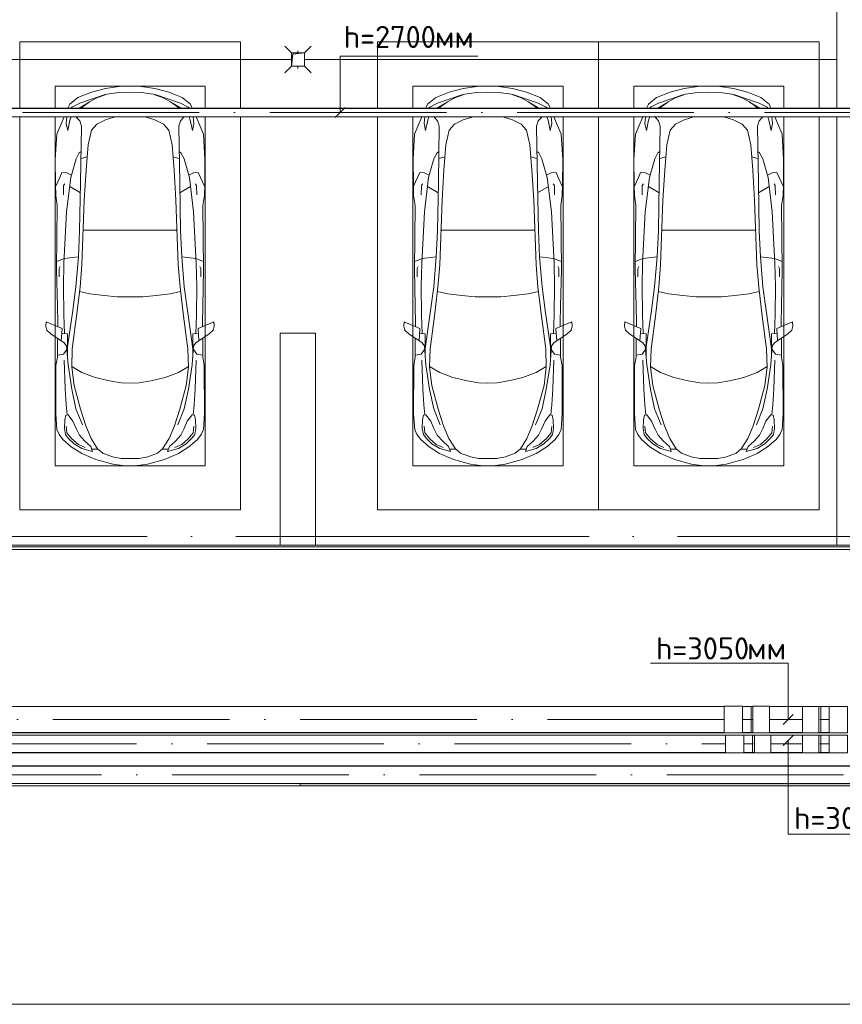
# Model space of a CAD drawing. Header units: millimetres. Extents: x -32229 to 192519, y -13689 to 125138.
# Tile 197 of 256: x 54935 to 64246, y 70150 to 81301. Entities that reach past the tile are written whole.
import ezdxf

# ---------------------------------------------------------------- set-up
doc = ezdxf.new("R2010")
doc.units = ezdxf.units.MM
doc.linetypes.add('ADSK_Линия сетки', pattern=[5000, 4000, -500, 0, -500])
doc.linetypes.add('ADSK_Осевая', pattern=[2800, 2000, -400, 0, -400])
doc.layers.add('A-DETL-____-OTLN', color=7, linetype='Continuous', lineweight=9, true_color=0x00a600)
for name, color, linetype, lineweight in [('A-DETL-GENF-OTLN', 7, 'Continuous', 18), ('A-FLOR-____-OTLN', 7, 'Continuous', 18), ('A-GENM-____-OTLN', 7, 'Continuous', 18), ('C-PRKG-____-OTLN', 7, 'Continuous', 18), ('E-CABL-TRAY-CNTR', 7, 'ADSK_Осевая', 18), ('E-CABL-TRAY-OTLN', 7, 'Continuous', 18), ('G-____-____-TEXT', 7, 'Continuous', 9), ('M-EQPM-____-OTLN', 7, 'Continuous', 18), ('P-SANR-FIXT-OTLN', 7, 'Continuous', 18), ('S-COLS-____-MCUT', 7, 'Continuous', 40), ('S-GRID-____-OTLN', 7, 'Continuous', 9)]:
    doc.layers.add(name, color=color, linetype=linetype, lineweight=lineweight)
doc.styles.add('ISOCPEUR', font='isocpeur.ttf', dxfattribs={"height": 250})

# ---------------------------------------------------------------- blocks, each defined once
blk = doc.blocks.new('АР_Машиноместо - 5300x2500_С-V119--01 ЭЛ')
at = {"layer": 'A-DETL-GENF-OTLN', "color": 253, "lineweight": 13, "true_color": 0xaaaaaa}
for p, q in [((1053, -518), (862, -572)), ((1165, -503), (1053, -518)), ((1250, -500), (1165, -503)), ((1250, -500), (1335, -503)), ((1335, -503), (1447, -518)), ((1447, -518), (1638, -572)), ((702, -640), (584, -715)), ((862, -572), (702, -640)), ((825, -661), (704, -696)), ((805, -716), (825, -661)), ((941, -642), (882, -692)), ((1051, -599), (941, -642)), ((1149, -583), (1051, -599)), ((1250, -582), (1149, -583)), ((1250, -582), (1351, -583)), ((1351, -583), (1449, -599)), ((1449, -599), (1559, -642)), ((1559, -642), (1618, -692)), ((1638, -572), (1798, -640)), ((1695, -716), (1675, -661)), ((1675, -661), (1796, -696)), ((1798, -640), (1916, -715)), ((584, -715), (489, -796)), ((616, -746), (550, -812)), ((704, -696), (616, -746)), ((677, -844), (738, -778)), ((738, -778), (805, -716)), ((882, -692), (809, -809)), ((888, -686), (815, -687)), ((1612, -686), (1685, -687)), ((1618, -692), (1691, -809)), ((1762, -778), (1695, -716)), ((1823, -844), (1762, -778)), ((1796, -696), (1884, -746)), ((1884, -746), (1950, -812)), ((1916, -715), (2011, -796)), ((446, -853), (421, -911)), ((489, -796), (446, -853)), ((519, -852), (506, -920)), ((550, -812), (519, -852)), ((639, -920), (677, -844)), ((809, -809), (749, -950)), ((1691, -809), (1751, -950)), ((1861, -920), (1823, -844)), ((1950, -812), (1981, -852)), ((1981, -852), (1994, -920)), ((2011, -796), (2054, -853)), ((2054, -853), (2079, -911)), ((421, -911), (409, -1087)), ((506, -920), (510, -1019)), ((603, -1005), (639, -920)), ((749, -950), (687, -1141)), ((1751, -950), (1813, -1141)), ((1897, -1005), (1861, -920)), ((1994, -920), (1990, -1019)), ((2079, -911), (2091, -1087)), ((409, -1087), (411, -1634)), ((510, -1019), (522, -1074)), ((522, -1074), (549, -1076)), ((549, -1076), (603, -1005)), ((1951, -1076), (1897, -1005)), ((1978, -1074), (1951, -1076)), ((1990, -1019), (1978, -1074)), ((2091, -1087), (2089, -1634)), ((687, -1141), (615, -1410)), ((1813, -1141), (1885, -1410)), ((615, -1410), (589, -1616)), ((1017, -1460), (1147, -1439)), ((1147, -1439), (1250, -1434)), ((1353, -1439), (1250, -1434)), ((1483, -1460), (1353, -1439)), ((1885, -1410), (1911, -1616)), ((590, -1624), (704, -1557)), ((704, -1557), (853, -1499)), ((853, -1499), (1017, -1460)), ((1647, -1499), (1483, -1460)), ((1796, -1557), (1647, -1499)), ((1910, -1624), (1796, -1557)), ((411, -1634), (427, -1731)), ((547, -1643), (531, -1858)), ((589, -1616), (596, -1825)), ((1911, -1616), (1904, -1825)), ((1953, -1643), (1969, -1858)), ((2089, -1634), (2073, -1731)), ((427, -1731), (427, -1943)), ((495, -1765), (427, -1753)), ((534, -1817), (495, -1765)), ((541, -1994), (540, -1733)), ((1959, -1994), (1960, -1733)), ((1966, -1817), (2005, -1765)), ((2005, -1765), (2073, -1753)), ((2073, -1731), (2073, -1943)), ((501, -1894), (358, -1990)), ((531, -1858), (501, -1894)), ((597, -2231), (535, -1798)), ((596, -1825), (645, -2192)), ((1904, -1825), (1855, -2192)), ((1903, -2231), (1965, -1798)), ((1969, -1858), (1999, -1894)), ((1999, -1894), (2142, -1990)), ((358, -1990), (309, -2036)), ((480, -2053), (471, -1914)), ((541, -1994), (476, -1998)), ((506, -1996), (500, -2210)), ((1959, -1994), (2024, -1998)), ((1994, -1996), (2000, -2210)), ((2020, -2053), (2029, -1914)), ((2142, -1990), (2191, -2036)), ((309, -2036), (297, -2080)), ((297, -2080), (301, -2131)), ((301, -2131), (480, -2053)), ((432, -2120), (431, -2074)), ((2199, -2131), (2020, -2053)), ((2068, -2120), (2069, -2074)), ((2191, -2036), (2203, -2080)), ((2203, -2080), (2199, -2131)), ((428, -2308), (432, -2120)), ((500, -2210), (496, -2532)), ((645, -2192), (684, -2522)), ((1855, -2192), (1816, -2522)), ((2000, -2210), (2004, -2532)), ((2072, -2308), (2068, -2120)), ((418, -2723), (428, -2308)), ((637, -2526), (597, -2231)), ((1863, -2526), (1903, -2231)), ((2082, -2723), (2072, -2308)), ((496, -2532), (501, -2790)), ((637, -2526), (666, -2867)), ((684, -2522), (705, -2775)), ((1816, -2522), (1795, -2775)), ((1863, -2526), (1834, -2867)), ((2004, -2532), (1999, -2790)), ((448, -2639), (448, -2734)), ((2052, -2639), (2052, -2734)), ((426, -3447), (418, -2723)), ((448, -2734), (460, -2756)), ((705, -2775), (731, -3508)), ((1795, -2775), (1769, -3508)), ((2052, -2734), (2040, -2756)), ((2074, -3447), (2082, -2723)), ((505, -2847), (421, -2813)), ((501, -2790), (531, -3375)), ((666, -2867), (505, -2847)), ((666, -2865), (679, -3159)), ((1834, -2865), (1821, -3159)), ((1834, -2867), (1995, -2847)), ((1999, -2790), (1969, -3375)), ((1995, -2847), (2079, -2813)), ((679, -3159), (689, -3706)), ((1821, -3159), (1811, -3706)), ((409, -3560), (426, -3447)), ((531, -3375), (579, -3763)), ((1969, -3375), (1921, -3763)), ((2091, -3560), (2074, -3447)), ((406, -3688), (409, -3560)), ((495, -3566), (497, -3672)), ((731, -3508), (752, -3846)), ((1769, -3508), (1748, -3846)), ((2005, -3566), (2003, -3672)), ((2094, -3688), (2091, -3560)), ((408, -3667), (453, -3766)), ((497, -3672), (510, -3691)), ((687, -3589), (566, -3664)), ((1813, -3589), (1934, -3664)), ((2003, -3672), (1990, -3691)), ((2092, -3667), (2047, -3766)), ((403, -3968), (406, -3688)), ((453, -3766), (478, -3819)), ((533, -3818), (586, -3790)), ((579, -3763), (639, -3975)), ((689, -3706), (700, -4345)), ((1811, -3706), (1800, -4345)), ((1921, -3763), (1861, -3975)), ((1967, -3818), (1914, -3790)), ((2047, -3766), (2022, -3819)), ((2097, -3968), (2094, -3688)), ((478, -3819), (533, -3818)), ((752, -3846), (774, -4133)), ((1748, -3846), (1726, -4133)), ((2022, -3819), (1967, -3818)), ((420, -4254), (403, -3968)), ((639, -3975), (675, -4045)), ((1861, -3975), (1825, -4045)), ((2080, -4254), (2097, -3968)), ((675, -4045), (695, -4058)), ((1825, -4045), (1805, -4058)), ((774, -4133), (812, -4299)), ((1726, -4133), (1688, -4299)), ((502, -4450), (420, -4254)), ((544, -4295), (528, -4375)), ((569, -4413), (544, -4295)), ((700, -4345), (680, -4406)), ((812, -4299), (873, -4370)), ((1688, -4299), (1627, -4370)), ((1800, -4345), (1820, -4406)), ((1931, -4413), (1956, -4295)), ((1956, -4295), (1972, -4375)), ((1998, -4450), (2080, -4254)), ((528, -4375), (535, -4450)), ((583, -4450), (569, -4413)), ((645, -4445), (639, -4450)), ((680, -4406), (645, -4445)), ((873, -4370), (970, -4419)), ((970, -4419), (1070, -4447)), ((1070, -4447), (1113, -4450)), ((1430, -4447), (1387, -4450)), ((1530, -4419), (1430, -4447)), ((1627, -4370), (1530, -4419)), ((1820, -4406), (1855, -4445)), ((1855, -4445), (1861, -4450)), ((1917, -4450), (1931, -4413)), ((1972, -4375), (1965, -4450)), ((566, -4595), (546, -4550)), ((581, -4550), (591, -4560)), ((591, -4560), (681, -4606)), ((788, -4618), (673, -4550)), ((717, -4569), (700, -4550)), ((791, -4620), (717, -4569)), ((1709, -4620), (1783, -4569)), ((1712, -4618), (1827, -4550)), ((1783, -4569), (1800, -4550)), ((1909, -4560), (1819, -4606)), ((1919, -4550), (1909, -4560)), ((1934, -4595), (1954, -4550)), ((659, -4670), (566, -4595)), ((813, -4729), (659, -4670)), ((681, -4606), (967, -4704)), ((874, -4665), (791, -4620)), ((988, -4707), (874, -4665)), ((1512, -4707), (1626, -4665)), ((1819, -4606), (1533, -4704)), ((1626, -4665), (1709, -4620)), ((1687, -4729), (1841, -4670)), ((1841, -4670), (1934, -4595)), ((970, -4772), (813, -4729)), ((1126, -4794), (970, -4772)), ((1122, -4726), (988, -4707)), ((1250, -4732), (1122, -4726)), ((1250, -4800), (1126, -4794)), ((1250, -4732), (1378, -4726)), ((1250, -4800), (1374, -4794)), ((1374, -4794), (1530, -4772)), ((1378, -4726), (1512, -4707)), ((1530, -4772), (1687, -4729))]:
    blk.add_line(p, q, dxfattribs=at)
at = {"layer": 'A-DETL-GENF-OTLN', "color": 254, "lineweight": 13, "true_color": 0xd4d4d4}
for p, q in [((665, -740), (592, -805)), ((743, -708), (665, -740)), ((1757, -708), (1835, -740)), ((1835, -740), (1908, -805)), ((535, -874), (528, -949)), ((592, -805), (535, -874)), ((1908, -805), (1965, -874)), ((1965, -874), (1972, -949)), ((710, -963), (637, -1146)), ((1790, -963), (1863, -1146)), ((537, -1076), (525, -1189)), ((1963, -1076), (1975, -1189)), ((525, -1189), (514, -1369)), ((637, -1146), (590, -1368)), ((1863, -1146), (1910, -1368)), ((1975, -1189), (1986, -1369)), ((514, -1369), (502, -1696)), ((590, -1368), (547, -1643)), ((1910, -1368), (1953, -1643)), ((1986, -1369), (1998, -1696)), ((678, -2473), (795, -2446)), ((795, -2446), (956, -2427)), ((956, -2427), (1105, -2414)), ((1105, -2414), (1250, -2413)), ((1395, -2414), (1250, -2413)), ((1544, -2427), (1395, -2414)), ((1705, -2446), (1544, -2427)), ((1822, -2473), (1705, -2446)), ((715, -3168), (1250, -3167)), ((1785, -3168), (1250, -3167)), ((695, -3980), (765, -3997)), ((1805, -3980), (1735, -3997))]:
    blk.add_line(p, q, dxfattribs=at)
at = {"layer": 'C-PRKG-____-OTLN', "color": 253, "lineweight": 13, "true_color": 0xaaaaaa}
for p, q in [((2500, 0), (0, 0)), ((0, 0), (0, -4450)), ((2500, 0), (2500, -4450)), ((400, -500), (400, -4450)), ((400, -500), (2100, -500)), ((2100, -500), (2100, -4450)), ((0, -4550), (0, -5300)), ((400, -4550), (400, -4800)), ((2100, -4550), (2100, -4800)), ((2500, -4550), (2500, -5300)), ((400, -4800), (2100, -4800)), ((2500, -5300), (0, -5300))]:
    blk.add_line(p, q, dxfattribs=at)
blk = doc.blocks.new('АР_Машиноместо - 5300x2500_С-V116--01 ЭЛ')
at = {"layer": 'A-DETL-GENF-OTLN', "color": 253, "lineweight": 13, "true_color": 0xaaaaaa}
for p, q in [((1250, 4800), (1126, 4794)), ((1250, 4800), (1374, 4794)), ((813, 4729), (659, 4670)), ((681, 4606), (967, 4704)), ((970, 4772), (813, 4729)), ((988, 4707), (874, 4665)), ((1126, 4794), (970, 4772)), ((1122, 4726), (988, 4707)), ((1250, 4732), (1122, 4726)), ((1250, 4732), (1378, 4726)), ((1374, 4794), (1530, 4772)), ((1378, 4726), (1512, 4707)), ((1512, 4707), (1626, 4665)), ((1530, 4772), (1687, 4729)), ((1819, 4606), (1533, 4704)), ((1687, 4729), (1841, 4670)), ((566, 4595), (546, 4550)), ((659, 4670), (566, 4595)), ((591, 4560), (681, 4606)), ((788, 4618), (673, 4550)), ((791, 4620), (717, 4569)), ((874, 4665), (791, 4620)), ((1626, 4665), (1709, 4620)), ((1709, 4620), (1783, 4569)), ((1712, 4618), (1827, 4550)), ((1909, 4560), (1819, 4606)), ((1841, 4670), (1934, 4595)), ((1934, 4595), (1954, 4550)), ((581, 4550), (591, 4560)), ((717, 4569), (700, 4550)), ((1783, 4569), (1800, 4550)), ((1919, 4550), (1909, 4560)), ((502, 4450), (420, 4254)), ((528, 4375), (535, 4450)), ((544, 4295), (528, 4375)), ((569, 4413), (544, 4295)), ((583, 4450), (569, 4413)), ((645, 4445), (639, 4450)), ((680, 4406), (645, 4445)), ((700, 4345), (680, 4406)), ((812, 4299), (873, 4370)), ((873, 4370), (970, 4419)), ((970, 4419), (1070, 4447)), ((1070, 4447), (1113, 4450)), ((1430, 4447), (1387, 4450)), ((1530, 4419), (1430, 4447)), ((1627, 4370), (1530, 4419)), ((1688, 4299), (1627, 4370)), ((1800, 4345), (1820, 4406)), ((1820, 4406), (1855, 4445)), ((1855, 4445), (1861, 4450)), ((1917, 4450), (1931, 4413)), ((1931, 4413), (1956, 4295)), ((1956, 4295), (1972, 4375)), ((1972, 4375), (1965, 4450)), ((1998, 4450), (2080, 4254)), ((420, 4254), (403, 3968)), ((689, 3706), (700, 4345)), ((774, 4133), (812, 4299)), ((1726, 4133), (1688, 4299)), ((1811, 3706), (1800, 4345)), ((2080, 4254), (2097, 3968)), ((752, 3846), (774, 4133)), ((1748, 3846), (1726, 4133)), ((639, 3975), (675, 4045)), ((675, 4045), (695, 4058)), ((1825, 4045), (1805, 4058)), ((1861, 3975), (1825, 4045)), ((403, 3968), (406, 3688)), ((579, 3763), (639, 3975)), ((1921, 3763), (1861, 3975)), ((2097, 3968), (2094, 3688)), ((453, 3766), (478, 3819)), ((478, 3819), (533, 3818)), ((533, 3818), (586, 3790)), ((731, 3508), (752, 3846)), ((1769, 3508), (1748, 3846)), ((1967, 3818), (1914, 3790)), ((2022, 3819), (1967, 3818)), ((2047, 3766), (2022, 3819)), ((406, 3688), (409, 3560)), ((408, 3667), (453, 3766)), ((497, 3672), (510, 3691)), ((531, 3375), (579, 3763)), ((679, 3159), (689, 3706)), ((1821, 3159), (1811, 3706)), ((1969, 3375), (1921, 3763)), ((2003, 3672), (1990, 3691)), ((2092, 3667), (2047, 3766)), ((2094, 3688), (2091, 3560)), ((495, 3566), (497, 3672)), ((687, 3589), (566, 3664)), ((1813, 3589), (1934, 3664)), ((2005, 3566), (2003, 3672)), ((409, 3560), (426, 3447)), ((705, 2775), (731, 3508)), ((1795, 2775), (1769, 3508)), ((2091, 3560), (2074, 3447)), ((426, 3447), (418, 2723)), ((501, 2790), (531, 3375)), ((1999, 2790), (1969, 3375)), ((2074, 3447), (2082, 2723)), ((666, 2865), (679, 3159)), ((1834, 2865), (1821, 3159)), ((505, 2847), (421, 2813)), ((496, 2532), (501, 2790)), ((666, 2867), (505, 2847)), ((637, 2526), (666, 2867)), ((1834, 2867), (1995, 2847)), ((1863, 2526), (1834, 2867)), ((1995, 2847), (2079, 2813)), ((2004, 2532), (1999, 2790)), ((418, 2723), (428, 2308)), ((448, 2734), (460, 2756)), ((448, 2639), (448, 2734)), ((684, 2522), (705, 2775)), ((1816, 2522), (1795, 2775)), ((2052, 2734), (2040, 2756)), ((2052, 2639), (2052, 2734)), ((2082, 2723), (2072, 2308)), ((500, 2210), (496, 2532)), ((637, 2526), (597, 2231)), ((645, 2192), (684, 2522)), ((1855, 2192), (1816, 2522)), ((1863, 2526), (1903, 2231)), ((2000, 2210), (2004, 2532)), ((428, 2308), (432, 2120)), ((597, 2231), (535, 1798)), ((1903, 2231), (1965, 1798)), ((2072, 2308), (2068, 2120)), ((297, 2080), (301, 2131)), ((301, 2131), (480, 2053)), ((432, 2120), (431, 2074)), ((506, 1996), (500, 2210)), ((596, 1825), (645, 2192)), ((1904, 1825), (1855, 2192)), ((1994, 1996), (2000, 2210)), ((2199, 2131), (2020, 2053)), ((2068, 2120), (2069, 2074)), ((2203, 2080), (2199, 2131)), ((309, 2036), (297, 2080)), ((358, 1990), (309, 2036)), ((480, 2053), (471, 1914)), ((2020, 2053), (2029, 1914)), ((2142, 1990), (2191, 2036)), ((2191, 2036), (2203, 2080)), ((501, 1894), (358, 1990)), ((427, 1731), (427, 1943)), ((541, 1994), (476, 1998)), ((541, 1994), (540, 1733)), ((1959, 1994), (2024, 1998)), ((1959, 1994), (1960, 1733)), ((1999, 1894), (2142, 1990)), ((2073, 1731), (2073, 1943)), ((534, 1817), (495, 1765)), ((531, 1858), (501, 1894)), ((547, 1643), (531, 1858)), ((589, 1616), (596, 1825)), ((1911, 1616), (1904, 1825)), ((1953, 1643), (1969, 1858)), ((1966, 1817), (2005, 1765)), ((1969, 1858), (1999, 1894)), ((411, 1634), (427, 1731)), ((495, 1765), (427, 1753)), ((2005, 1765), (2073, 1753)), ((2089, 1634), (2073, 1731)), ((409, 1087), (411, 1634)), ((615, 1410), (589, 1616)), ((590, 1624), (704, 1557)), ((1910, 1624), (1796, 1557)), ((1885, 1410), (1911, 1616)), ((2091, 1087), (2089, 1634)), ((704, 1557), (853, 1499)), ((853, 1499), (1017, 1460)), ((1017, 1460), (1147, 1439)), ((1483, 1460), (1353, 1439)), ((1647, 1499), (1483, 1460)), ((1796, 1557), (1647, 1499)), ((687, 1141), (615, 1410)), ((1147, 1439), (1250, 1434)), ((1353, 1439), (1250, 1434)), ((1813, 1141), (1885, 1410)), ((749, 950), (687, 1141)), ((1751, 950), (1813, 1141)), ((421, 911), (409, 1087)), ((506, 920), (510, 1019)), ((510, 1019), (522, 1074)), ((522, 1074), (549, 1076)), ((549, 1076), (603, 1005)), ((603, 1005), (639, 920)), ((1897, 1005), (1861, 920)), ((1951, 1076), (1897, 1005)), ((1978, 1074), (1951, 1076)), ((1990, 1019), (1978, 1074)), ((1994, 920), (1990, 1019)), ((2079, 911), (2091, 1087)), ((446, 853), (421, 911)), ((519, 852), (506, 920)), ((639, 920), (677, 844)), ((809, 809), (749, 950)), ((1691, 809), (1751, 950)), ((1861, 920), (1823, 844)), ((1981, 852), (1994, 920)), ((2054, 853), (2079, 911)), ((489, 796), (446, 853)), ((584, 715), (489, 796)), ((550, 812), (519, 852)), ((616, 746), (550, 812)), ((677, 844), (738, 778)), ((882, 692), (809, 809)), ((1618, 692), (1691, 809)), ((1823, 844), (1762, 778)), ((1884, 746), (1950, 812)), ((1916, 715), (2011, 796)), ((1950, 812), (1981, 852)), ((2011, 796), (2054, 853)), ((702, 640), (584, 715)), ((704, 696), (616, 746)), ((825, 661), (704, 696)), ((738, 778), (805, 716)), ((805, 716), (825, 661)), ((888, 686), (815, 687)), ((941, 642), (882, 692)), ((1559, 642), (1618, 692)), ((1612, 686), (1685, 687)), ((1695, 716), (1675, 661)), ((1675, 661), (1796, 696)), ((1762, 778), (1695, 716)), ((1796, 696), (1884, 746)), ((1798, 640), (1916, 715)), ((862, 572), (702, 640)), ((1053, 518), (862, 572)), ((1051, 599), (941, 642)), ((1149, 583), (1051, 599)), ((1250, 582), (1149, 583)), ((1250, 582), (1351, 583)), ((1351, 583), (1449, 599)), ((1447, 518), (1638, 572)), ((1449, 599), (1559, 642)), ((1638, 572), (1798, 640)), ((1165, 503), (1053, 518)), ((1250, 500), (1165, 503)), ((1250, 500), (1335, 503)), ((1335, 503), (1447, 518))]:
    blk.add_line(p, q, dxfattribs=at)
at = {"layer": 'A-DETL-GENF-OTLN', "color": 254, "lineweight": 13, "true_color": 0xd4d4d4}
for p, q in [((695, 3980), (765, 3997)), ((1805, 3980), (1735, 3997)), ((715, 3168), (1250, 3167)), ((1785, 3168), (1250, 3167)), ((678, 2473), (795, 2446)), ((1822, 2473), (1705, 2446)), ((795, 2446), (956, 2427)), ((956, 2427), (1105, 2414)), ((1105, 2414), (1250, 2413)), ((1395, 2414), (1250, 2413)), ((1544, 2427), (1395, 2414)), ((1705, 2446), (1544, 2427)), ((514, 1369), (502, 1696)), ((1986, 1369), (1998, 1696)), ((590, 1368), (547, 1643)), ((1910, 1368), (1953, 1643)), ((525, 1189), (514, 1369)), ((637, 1146), (590, 1368)), ((1863, 1146), (1910, 1368)), ((1975, 1189), (1986, 1369)), ((537, 1076), (525, 1189)), ((710, 963), (637, 1146)), ((1790, 963), (1863, 1146)), ((1963, 1076), (1975, 1189)), ((535, 874), (528, 949)), ((1965, 874), (1972, 949)), ((592, 805), (535, 874)), ((665, 740), (592, 805)), ((1835, 740), (1908, 805)), ((1908, 805), (1965, 874)), ((743, 708), (665, 740)), ((1757, 708), (1835, 740))]:
    blk.add_line(p, q, dxfattribs=at)
at = {"layer": 'C-PRKG-____-OTLN', "color": 253, "lineweight": 13, "true_color": 0xaaaaaa}
for p, q in [((2500, 5300), (0, 5300)), ((0, 4550), (0, 5300)), ((2500, 4550), (2500, 5300)), ((400, 4800), (2100, 4800)), ((400, 4550), (400, 4800)), ((2100, 4550), (2100, 4800)), ((0, 0), (0, 4450)), ((400, 500), (400, 4450)), ((2100, 500), (2100, 4450)), ((2500, 0), (2500, 4450)), ((400, 500), (2100, 500)), ((2500, 0), (0, 0))]:
    blk.add_line(p, q, dxfattribs=at)
blk = doc.blocks.new('АР_Канал вертикальный прямоугольный - ВК-5386080--01 ЭЛ')
at = {"layer": 'M-EQPM-____-OTLN', "lineweight": 13, "true_color": 0xe2e2e2}
blk.add_hatch(color=254, dxfattribs=at).paths.add_polyline_path([(-75, -75), (-60, 60), (75, 75), (-75, 75)])
at = {"layer": 'M-EQPM-____-OTLN', "color": 253, "lineweight": 13, "true_color": 0xaaaaaa}
for p, q in [((75, 75), (-75, 75)), ((-75, 75), (-75, -75)), ((75, 75), (-75, 75)), ((-75, 75), (-75, -75)), ((-75, -75), (-75, 75)), ((-75, 75), (75, 75)), ((-75, -75), (-60, 60)), ((-75, -75), (-60, 60)), ((-60, 60), (75, 75)), ((-60, 60), (75, 75)), ((75, -75), (75, 75)), ((75, 75), (75, -75)), ((-75, -75), (75, -75)), ((75, -75), (-75, -75))]:
    blk.add_line(p, q, dxfattribs=at)
blk = doc.blocks.new('АР-Заполнение деф_ шва - Д_ш_-4327365--01 ЭЛ')
at = {"layer": 'A-GENM-____-OTLN', "color": 253, "lineweight": 13, "true_color": 0xaaaaaa}
for p, q in [((0, 25), (6680, 25)), ((0, -25), (6680, -25))]:
    blk.add_line(p, q, dxfattribs=at)
blk = doc.blocks.new('АР-Заполнение деф_ шва - Д_ш_-4327366--01 ЭЛ')
at = {"layer": 'A-GENM-____-OTLN', "color": 253, "lineweight": 13, "true_color": 0xaaaaaa}
for p, q in [((0, 25), (6400, 25)), ((0, -25), (6400, -25))]:
    blk.add_line(p, q, dxfattribs=at)
blk = doc.blocks.new('АР-Заполнение деф_ шва - Д_ш__Пристенный-4429135--01 ЭЛ')
at = {"layer": 'A-GENM-____-OTLN', "color": 253, "lineweight": 13, "true_color": 0xaaaaaa}
blk.add_line((0, -25), (400, -25), dxfattribs=at)
blk = doc.blocks.new('АР_Трап - 100-100-2797955--01 ЭЛ')
at = {"layer": 'P-SANR-FIXT-OTLN', "color": 253, "lineweight": 13, "true_color": 0xaaaaaa}
for p, q in [((-75, 75), (-150, 150)), ((75, 75), (150, 150)), ((-100, 0), (-75, 0)), ((0, 75), (0, 100)), ((75, 0), (100, 0)), ((-75, -75), (-150, -150)), ((0, -100), (0, -75)), ((75, -75), (150, -150))]:
    blk.add_line(p, q, dxfattribs=at)
blk = doc.blocks.new('АР_Лоток - 200х100h_ЛВ1-7518947--01 ЭЛ')
at = {"layer": 'M-EQPM-____-OTLN', "lineweight": 13, "true_color": 0xf3f3f3}
h = blk.add_hatch(color=7, dxfattribs=at)
h.paths.add_polyline_path([(23215, -100), (23215, 100), (21725, 100), (21725, -100), (22651, -100)])
h.paths.add_polyline_path([(2589, -100), (16355, -100), (16355, -75), (0, -75), (0, -100)])
h.paths.add_polyline_path([(21150, -100), (21289, -100), (21283, -94), (21256, -80), (21225, -75), (16875, -75), (16875, -100), (20645, -100)])
h.paths.add_polyline_path([(21519, -100), (21625, -100), (21625, 100), (21343, 100), (21391, 74), (21437, 37), (21474, -8), (21502, -60), (21514, -100)])
h.paths.add_polyline_path([(16555, -100), (16575, -100), (16575, -75), (16555, -75)])
at = {"layer": 'M-EQPM-____-OTLN', "color": 253, "lineweight": 13, "true_color": 0xaaaaaa}
blk.add_line((0, -75), (0, -100), dxfattribs=at)
blk = doc.blocks.new('Наметкина 10_РД_АР_П_отсоединено_rvt-1--01 ЭЛ')
at = {"layer": 'A-FLOR-____-OTLN', "color": 253, "lineweight": 13, "true_color": 0xaaaaaa}
for p, q in [((64185, 81750), (64185, 80300)), ((58010, 80850), (43510, 80850)), ((64185, 80850), (58160, 80850)), ((64185, 80200), (64185, 75350)), ((70235, 75330), (39686, 75330)), ((39686, 75300), (70235, 75300)), ((57885, 75350), (51205, 75350)), ((64185, 75350), (58285, 75350)), ((64185, 75350), (64685, 75350)), ((74465, 72625), (45481, 72625)), ((79435, 70150), (45481, 70150))]:
    blk.add_line(p, q, dxfattribs=at)
at = {"layer": 'S-COLS-____-MCUT', "color": 253, "lineweight": 15, "true_color": 0xaaaaaa}
for p, q in [((57885, 77750), (57885, 75350)), ((58285, 77750), (57885, 77750)), ((58285, 75350), (58285, 77750)), ((57885, 75350), (58285, 75350))]:
    blk.add_line(p, q, dxfattribs=at)
at = {"layer": 'A-GENM-____-OTLN', "color": 253, "lineweight": 13, "true_color": 0xaaaaaa}
for name, p in [('АР-Заполнение деф_ шва - Д_ш_-4327365--01 ЭЛ', (51205, 75325)), ('АР-Заполнение деф_ шва - Д_ш__Пристенный-4429135--01 ЭЛ', (57885, 75325)), ('АР-Заполнение деф_ шва - Д_ш_-4327366--01 ЭЛ', (58285, 75325))]:
    blk.add_blockref(name, p, dxfattribs=at)
at = {"layer": 'C-PRKG-____-OTLN', "color": 253, "lineweight": 13, "true_color": 0xaaaaaa, "rotation": 180}
for p in [(57435, 75750), (63985, 75750)]:
    blk.add_blockref('АР_Машиноместо - 5300x2500_С-V119--01 ЭЛ', p, dxfattribs=at)
at = {"layer": 'C-PRKG-____-OTLN', "color": 253, "lineweight": 13, "true_color": 0xaaaaaa}
blk.add_blockref('АР_Машиноместо - 5300x2500_С-V116--01 ЭЛ', (58985, 75750), dxfattribs=at)
at = {"layer": 'M-EQPM-____-OTLN', "color": 253, "lineweight": 13, "true_color": 0xaaaaaa}
for name, p in [('АР_Канал вертикальный прямоугольный - ВК-5386080--01 ЭЛ', (58085, 80850)), ('АР_Лоток - 200х100h_ЛВ1-7518947--01 ЭЛ', (58110, 72725))]:
    blk.add_blockref(name, p, dxfattribs=at)
at = {"layer": 'P-SANR-FIXT-OTLN', "color": 253, "lineweight": 13, "true_color": 0xaaaaaa}
blk.add_blockref('АР_Трап - 100-100-2797955--01 ЭЛ', (58085, 80850), dxfattribs=at)
blk = doc.blocks.new('M_Вертикальный наружный изгиб-колено для канального - Стандартное-2608060--01 ЭЛ')
at = {"layer": 'E-CABL-TRAY-OTLN', "color": 94, "true_color": 0x009f00}
for p, q in [((62925, 73000), (62925, 73200)), ((63000, 73200), (62925, 73200)), ((63000, 73200), (63066, 73200)), ((63066, 73200), (63133, 73200)), ((63133, 73200), (63133, 73000)), ((63000, 73000), (62925, 73000)), ((63066, 73000), (63000, 73000)), ((63133, 73000), (63066, 73000))]:
    blk.add_line(p, q, dxfattribs=at)
blk = doc.blocks.new('M_Вертикальный внутренний изгиб-колено для канального - Стандартное-2608061--01 ЭЛ')
at = {"layer": 'E-CABL-TRAY-OTLN', "color": 94, "true_color": 0x009f00}
for p, q in [((63251, 73000), (63251, 73200)), ((63318, 73200), (63251, 73200)), ((63318, 73200), (63362, 73200)), ((63362, 73200), (63437, 73200)), ((63437, 73200), (63437, 73000)), ((63251, 73000), (63318, 73000)), ((63362, 73000), (63318, 73000)), ((63437, 73000), (63362, 73000))]:
    blk.add_line(p, q, dxfattribs=at)
blk = doc.blocks.new('M_Вертикальный наружный изгиб-колено для канального - Стандартное-V281--01 ЭЛ')
at = {"layer": 'E-CABL-TRAY-OTLN', "color": 94, "true_color": 0x009f00}
for p, q in [((64099, 73000), (64099, 73200)), ((64166, 73200), (64099, 73200)), ((64166, 73200), (64232, 73200)), ((64232, 73200), (64307, 73200)), ((64307, 73200), (64307, 73000)), ((64166, 73000), (64099, 73000)), ((64232, 73000), (64166, 73000)), ((64307, 73000), (64232, 73000))]:
    blk.add_line(p, q, dxfattribs=at)
blk = doc.blocks.new('M_Вертикальный внутренний изгиб-колено для канального - Стандартное-2444458--01 ЭЛ')
at = {"layer": 'E-CABL-TRAY-OTLN', "color": 1, "true_color": 0xff0000}
for p, q in [((63235, 73225), (63235, 73525)), ((63303, 73525), (63235, 73525)), ((63303, 73525), (63347, 73525)), ((63347, 73525), (63422, 73525)), ((63422, 73525), (63422, 73225)), ((63235, 73225), (63303, 73225)), ((63347, 73225), (63303, 73225)), ((63422, 73225), (63347, 73225))]:
    blk.add_line(p, q, dxfattribs=at)
blk = doc.blocks.new('M_Вертикальный наружный изгиб-колено для канального - Стандартное-2444459--01 ЭЛ')
at = {"layer": 'E-CABL-TRAY-OTLN', "color": 1, "true_color": 0xff0000}
for p, q in [((62910, 73225), (62910, 73525)), ((62910, 73525), (62985, 73525)), ((62985, 73525), (63051, 73525)), ((63051, 73525), (63118, 73525)), ((63118, 73525), (63118, 73225)), ((62985, 73225), (62910, 73225)), ((63051, 73225), (62985, 73225)), ((63051, 73225), (63118, 73225))]:
    blk.add_line(p, q, dxfattribs=at)

msp = doc.modelspace()

# ---------------------------------------------------------------- linework, layer by layer
at = {"layer": 'A-DETL-____-OTLN', "color": 5, "true_color": 0x0000ff}
for p, q in [((58561.2, 80249.9), (58561.2, 80887.9)), ((58561.2, 80887.9), (60121.2, 80887.9)), ((58504.7, 80193.3), (58617.8, 80306.5))]:
    msp.add_line(p, q, dxfattribs=at)
at = {"layer": 'A-DETL-____-OTLN', "color": 1, "true_color": 0xff0000}
for p, q in [((63635.3, 74013.1), (62075.3, 74013.1)), ((63635.3, 73375.1), (63635.3, 74013.1)), ((63578.7, 73318.5), (63691.8, 73431.6))]:
    msp.add_line(p, q, dxfattribs=at)
at = {"layer": 'A-DETL-____-OTLN', "color": 116, "true_color": 0x008040}
for p, q in [((63578.7, 73079.6), (63691.8, 73192.7)), ((63635.3, 73136.2), (63635.3, 72076.2)), ((65195.3, 72076.2), (63635.3, 72076.2))]:
    msp.add_line(p, q, dxfattribs=at)
at = {"layer": 'E-CABL-TRAY-CNTR', "color": 5, "true_color": 0x0000ff}
msp.add_line((68166.1, 80249.9), (38526.1, 80249.9), dxfattribs=at)
at = {"layer": 'E-CABL-TRAY-CNTR', "color": 1, "true_color": 0xff0000}
for p, q in [((62909.7, 73374.7), (37340.1, 73374.7)), ((63118.3, 73374.7), (63224.4, 73374.7)), ((63421.9, 73374.7), (63794.9, 73374.7)), ((64098.5, 73374.7), (63992.5, 73374.7))]:
    msp.add_line(p, q, dxfattribs=at)
at = {"layer": 'E-CABL-TRAY-CNTR', "color": 94, "true_color": 0x009f00}
for p, q in [((45856.5, 73099.8), (62924.8, 73099.8)), ((63133.4, 73099.8), (63239.5, 73099.8)), ((63437, 73099.8), (63794.9, 73099.8)), ((64098.5, 73099.8), (63992.5, 73099.8))]:
    msp.add_line(p, q, dxfattribs=at)
at = {"layer": 'E-CABL-TRAY-CNTR', "color": 150, "true_color": 0x0080ff}
msp.add_line((69860.1, 72749.9), (45486.4, 72749.9), dxfattribs=at)
at = {"layer": 'E-CABL-TRAY-OTLN', "color": 5, "true_color": 0x0000ff}
for p, q in [((68166.1, 80299.9), (38526.1, 80299.9)), ((68166.1, 80297.4), (38526.1, 80297.4)), ((68166.1, 80202.4), (38526.1, 80202.4)), ((68166.1, 80199.9), (38526.1, 80199.9))]:
    msp.add_line(p, q, dxfattribs=at)
at = {"layer": 'E-CABL-TRAY-OTLN', "color": 1, "true_color": 0xff0000}
for p, q in [((62909.7, 73524.7), (37340.1, 73524.7)), ((62909.7, 73522.1), (37340.1, 73522.1)), ((62909.7, 73524.7), (62909.7, 73522.1)), ((63118.3, 73522.1), (63118.3, 73524.7)), ((63118.3, 73524.7), (63235.4, 73524.7)), ((63118.3, 73522.1), (63235.4, 73522.1)), ((63214.4, 73522.1), (63214.4, 73227.2)), ((63235.4, 73524.7), (63235.4, 73522.1)), ((63421.9, 73522.1), (63421.9, 73524.7)), ((63421.9, 73524.7), (63794.9, 73524.7)), ((63421.9, 73522.1), (63794.9, 73522.1)), ((63794.9, 73524.7), (63794.9, 73522.1)), ((63981.4, 73522.1), (63981.4, 73524.7)), ((64098.5, 73524.7), (63981.4, 73524.7)), ((64098.5, 73522.1), (63981.4, 73522.1)), ((64002.4, 73227.2), (64002.4, 73522.1)), ((64098.5, 73524.7), (64098.5, 73522.1)), ((62909.7, 73227.2), (37340.1, 73227.2)), ((62909.7, 73224.7), (37340.1, 73224.7)), ((62909.7, 73227.2), (62909.7, 73224.7)), ((63118.3, 73224.7), (63118.3, 73227.2)), ((63118.3, 73227.2), (63235.4, 73227.2)), ((63118.3, 73224.7), (63235.4, 73224.7)), ((63235.4, 73227.2), (63235.4, 73224.7)), ((63421.9, 73224.7), (63421.9, 73227.2)), ((63421.9, 73227.2), (63794.9, 73227.2)), ((63421.9, 73224.7), (63794.9, 73224.7)), ((63794.9, 73227.2), (63794.9, 73224.7)), ((63981.4, 73224.7), (63981.4, 73227.2)), ((64098.5, 73227.2), (63981.4, 73227.2)), ((64098.5, 73224.7), (63981.4, 73224.7)), ((64098.5, 73227.2), (64098.5, 73224.7))]:
    msp.add_line(p, q, dxfattribs=at)
at = {"layer": 'E-CABL-TRAY-OTLN', "color": 94, "true_color": 0x009f00}
for p, q in [((45856.5, 73199.8), (62924.8, 73199.8)), ((45856.5, 73197.3), (62924.8, 73197.3)), ((62924.8, 73199.8), (62924.8, 73197.3)), ((63133.4, 73197.3), (63133.4, 73199.8)), ((63133.4, 73199.8), (63250.5, 73199.8)), ((63133.4, 73197.3), (63250.5, 73197.3)), ((63229.5, 73197.3), (63229.5, 73002.3)), ((63250.5, 73199.8), (63250.5, 73197.3)), ((63437, 73197.3), (63437, 73199.8)), ((63437, 73199.8), (63794.9, 73199.8)), ((63437, 73197.3), (63794.9, 73197.3)), ((63794.9, 73199.8), (63794.9, 73197.3)), ((63981.4, 73197.3), (63981.4, 73199.8)), ((64098.5, 73199.8), (63981.4, 73199.8)), ((64098.5, 73197.3), (63981.4, 73197.3)), ((64002.4, 73002.3), (64002.4, 73197.3)), ((64098.5, 73199.8), (64098.5, 73197.3)), ((45856.5, 73002.3), (62924.8, 73002.3)), ((45856.5, 72999.8), (62924.8, 72999.8)), ((62924.8, 73002.3), (62924.8, 72999.8)), ((63133.4, 72999.8), (63133.4, 73002.3)), ((63133.4, 73002.3), (63250.5, 73002.3)), ((63133.4, 72999.8), (63250.5, 72999.8)), ((63250.5, 73002.3), (63250.5, 72999.8)), ((63437, 72999.8), (63437, 73002.3)), ((63437, 73002.3), (63794.9, 73002.3)), ((63437, 72999.8), (63794.9, 72999.8)), ((63794.9, 73002.3), (63794.9, 72999.8)), ((63981.4, 72999.8), (63981.4, 73002.3)), ((64098.5, 73002.3), (63981.4, 73002.3)), ((64098.5, 72999.8), (63981.4, 72999.8)), ((64098.5, 73002.3), (64098.5, 72999.8))]:
    msp.add_line(p, q, dxfattribs=at)
at = {"layer": 'E-CABL-TRAY-OTLN', "color": 150, "true_color": 0x0080ff}
for p, q in [((69860.1, 72847.4), (45521.8, 72847.4)), ((69860.1, 72849.9), (45523.2, 72849.9)), ((69860.1, 72652.4), (45481.5, 72652.4)), ((69860.1, 72649.9), (45481.5, 72649.9))]:
    msp.add_line(p, q, dxfattribs=at)
at = {"layer": 'S-GRID-____-OTLN', "color": 253, "linetype": 'ADSK_Линия сетки', "true_color": 0xaaaaaa}
msp.add_line((131381.2, 75450), (-30593.4, 75450), dxfattribs=at)

# ---------------------------------------------------------------- block references
at = {"lineweight": 5}
msp.add_blockref('Наметкина 10_РД_АР_П_отсоединено_rvt-1--01 ЭЛ', (0, 0), dxfattribs=at)
at = {"layer": 'E-CABL-TRAY-OTLN', "color": 1, "true_color": 0xff0000}
for name in ['M_Вертикальный наружный изгиб-колено для канального - Стандартное-2444459--01 ЭЛ', 'M_Вертикальный внутренний изгиб-колено для канального - Стандартное-2444458--01 ЭЛ']:
    msp.add_blockref(name, (0, 0), dxfattribs=at)
at = {"layer": 'E-CABL-TRAY-OTLN', "color": 1, "true_color": 0xff0000, "rotation": 180}
for name in ['M_Вертикальный внутренний изгиб-колено для канального - Стандартное-2444458--01 ЭЛ', 'M_Вертикальный наружный изгиб-колено для канального - Стандартное-2444459--01 ЭЛ']:
    msp.add_blockref(name, (127216.9, 146749.3), dxfattribs=at)
at = {"layer": 'E-CABL-TRAY-OTLN', "color": 94, "true_color": 0x009f00}
for name in ['M_Вертикальный наружный изгиб-колено для канального - Стандартное-2608060--01 ЭЛ', 'M_Вертикальный внутренний изгиб-колено для канального - Стандартное-2608061--01 ЭЛ', 'M_Вертикальный наружный изгиб-колено для канального - Стандартное-V281--01 ЭЛ']:
    msp.add_blockref(name, (0, 0), dxfattribs=at)
at = {"layer": 'E-CABL-TRAY-OTLN', "color": 94, "true_color": 0x009f00, "rotation": 180}
msp.add_blockref('M_Вертикальный внутренний изгиб-колено для канального - Стандартное-2608061--01 ЭЛ', (127232, 146199.6), dxfattribs=at)

# ---------------------------------------------------------------- texts
at = {"layer": 'G-____-____-TEXT', "color": 5, "true_color": 0x0000ff, "char_height": 250, "attachment_point": 1, "style": 'ISOCPEUR'}
for s, insert, width in [('h=2700', (58603.1, 81231.3), 1250.632), ('мм', (59635, 81231.3), 481.012)]:
    msp.add_mtext(s, dxfattribs=dict(at, insert=insert, width=width))
at = {"layer": 'G-____-____-TEXT', "color": 1, "true_color": 0xff0000, "char_height": 250, "attachment_point": 1, "style": 'ISOCPEUR'}
for s, insert, width in [('h=3050', (62137.2, 74305.6), 1250.632), ('мм', (63169, 74305.6), 481.012)]:
    msp.add_mtext(s, dxfattribs=dict(at, insert=insert, width=width))
at = {"layer": 'G-____-____-TEXT', "color": 96, "true_color": 0x008000, "insert": (63700.4, 72383.7), "char_height": 250, "width": 1250.632, "attachment_point": 1, "style": 'ISOCPEUR'}
msp.add_mtext('h=3050', dxfattribs=at)

doc.saveas('drawing.dxf')
